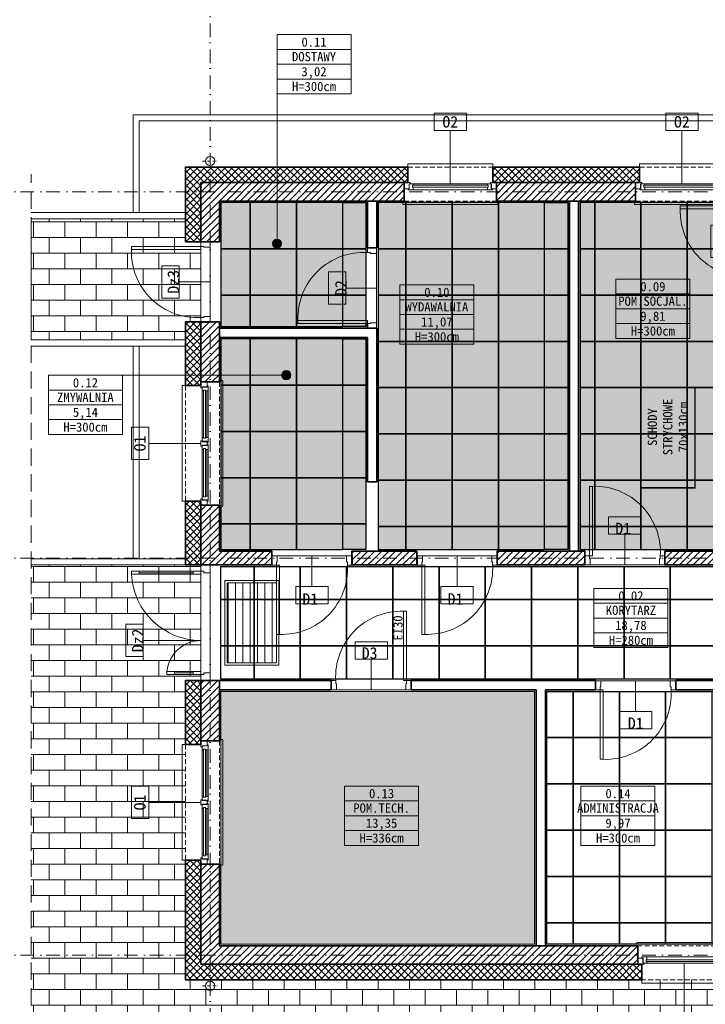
# Model space of a CAD drawing. Header units: millimetres. Extents: x -1373 to 28294, y -9636 to 187.
# Tile 29 of 133: x 3865 to 4755, y -8505 to -7228. Entities that reach past the tile are written whole.
import ezdxf
from ezdxf.enums import TextEntityAlignment as Align

# ---------------------------------------------------------------- set-up
doc = ezdxf.new("R2010")
doc.units = ezdxf.units.MM
doc.linetypes.add('HIDDEN2', pattern=[4.7625, 3.175, -1.5875])
doc.linetypes.add('Kreski i kropki', pattern=[335.138881, 176.388884, -88.194442, 0, -70.555556])
for name, color, linetype, lineweight in [('_k_krawężnik', 252, 'Continuous', 13), ('_k_kreskowanie', 250, 'Continuous', 9), ('_k_ocieplenie', 7, 'Continuous', 35), ('_k_opis', 7, 'Continuous', 13), ('_k_osie', 142, 'Kreski i kropki', 13), ('_k_rynny', 5, 'Continuous', 20), ('_k_stolarka', 7, 'Continuous', 13), ('_k_sufit', 7, 'Continuous', 25), ('_k_tabela', 7, 'Continuous', 13), ('_k_widok', 7, 'Continuous', 18), ('_k_wyposażenia', 251, 'Continuous', 9), ('_k_zarys', 7, 'HIDDEN2', 20), ('_k_śc_dz_nadziemie', 211, 'Continuous', 30), ('_k_ściany', 223, 'Continuous', 35)]:
    doc.layers.add(name, color=color, linetype=linetype, lineweight=lineweight)
doc.layers.add('_k_niewidoczna', color=72, linetype='Continuous', lineweight=9, plot=False)
doc.styles.add('GENERATED_STYLE_1', font='MS Gothic.ttf')
doc.styles.add('GENERATED_STYLE_2', font='MS Gothic.ttf')
doc.styles.add('Katarzyna', font='MS Gothic.ttf')

# ---------------------------------------------------------------- blocks, each defined once
blk = doc.blocks.new('04_sufit')
at = {"layer": '_k_kreskowanie', "true_color": 0x40a5ff, "transparency": 33554534}
h = blk.add_hatch(color=161, dxfattribs=at)
h.dxf.hatch_style = 1
h.paths.add_polyline_path([(-22, 0), (-386, 0), (-386, -332), (-215, -332), (-215, -450), (-22, -450)])
h.paths.add_polyline_path([(-231, -348), (-386, -348), (-386, -450), (-231, -450)], flags=17)
h.paths.add_polyline_path([(-402, -229), (-608, -229), (-608, -450), (-402, -450)])
h.paths.add_polyline_path([(-402, -113), (-608, -113), (-608, -213), (-402, -213)])
h.paths.add_polyline_path([(-402, 0), (-608, 0), (-608, -97), (-402, -97)])
h.paths.add_polyline_path([(-624, 0), (-842, 0), (-842, -450), (-624, -450)])
h.paths.add_polyline_path([(-858, 0), (-1104, 0), (-1104, -450), (-858, -450)])
h.paths.add_polyline_path([(-1120, 0), (-1308, 0), (-1308, -160.8), (-1120, -160.8)])
h.paths.add_polyline_path([(-1120, -176.8), (-1308, -176.8), (-1308, -450), (-1120, -450)])
at = {"layer": '_k_kreskowanie', "transparency": 33554559}
h = blk.add_hatch(color=254, dxfattribs=at)
h.dxf.hatch_style = 1
h.paths.add_polyline_path([(-1308, -962), (-901, -962), (-901, -634), (-1308, -634)])
at = {"layer": '_k_niewidoczna', "color": 7}
for points in [[(-1308, -160.8), (-1120, -160.8), (-1120, 0), (-1308, 0)], [(-1104, 0), (-858, 0), (-858, -450), (-1104, -450)], [(-842, -450), (-624, -450), (-624, 0), (-842, 0)], [(-1120, -176.8), (-1308, -176.8), (-1308, -450), (-1120, -450)], [(-565, -618), (-565, -862), (-339, -862), (-339, -618), (-339, -618), (-22, -618), (-22, -472), (-1308, -472), (-1308, -618), (-565, -618)], [(-1308, -634), (-901, -634), (-901, -962), (-1308, -962)], [(-581, -634), (-885, -634), (-885, -962), (-581, -962)]]:
    blk.add_lwpolyline(points, close=True, dxfattribs=at)
at = {"layer": '_k_sufit'}
for points in [[(-1270, 0), (-1308, 0), (-1308, -60), (-1270, -60)], [(-1210, 0), (-1270, 0), (-1270, -60), (-1210, -60)], [(-1150, 0), (-1210, 0), (-1210, -60), (-1150, -60)], [(-1150, 0), (-1120, 0), (-1120, -60), (-1150, -60)], [(-1068, 0), (-1104, 0), (-1104, -60), (-1068, -60)], [(-1008, 0), (-1068, 0), (-1068, -60), (-1008, -60)], [(-948, 0), (-1008, 0), (-1008, -60), (-948, -60)], [(-888, 0), (-948, 0), (-948, -60), (-888, -60)], [(-888, 0), (-858, 0), (-858, -60), (-888, -60)], [(-823, 0), (-842, 0), (-842, -60), (-823, -60)], [(-763, 0), (-823, 0), (-823, -60), (-763, -60)], [(-703, 0), (-763, 0), (-763, -60), (-703, -60)], [(-643, 0), (-703, 0), (-703, -60), (-643, -60)], [(-1270, -60), (-1308, -60), (-1308, -120), (-1270, -120)], [(-1210, -60), (-1270, -60), (-1270, -120), (-1210, -120)], [(-1150, -60), (-1210, -60), (-1210, -120), (-1150, -120)], [(-1150, -60), (-1120, -60), (-1120, -120), (-1150, -120)], [(-1068, -60), (-1104, -60), (-1104, -120), (-1068, -120)], [(-1008, -60), (-1068, -60), (-1068, -120), (-1008, -120)], [(-948, -60), (-1008, -60), (-1008, -120), (-948, -120)], [(-888, -60), (-948, -60), (-948, -120), (-888, -120)], [(-888, -60), (-858, -60), (-858, -120), (-888, -120)], [(-823, -60), (-842, -60), (-842, -120), (-823, -120)], [(-763, -60), (-823, -60), (-823, -120), (-763, -120)], [(-703, -60), (-763, -60), (-763, -120), (-703, -120)], [(-643, -60), (-703, -60), (-703, -120), (-643, -120)], [(-1270, -120), (-1308, -120), (-1308, -160.8), (-1270, -160.8)], [(-1210, -120), (-1270, -120), (-1270, -160.8), (-1210, -160.8)], [(-1150, -120), (-1210, -120), (-1210, -160.8), (-1150, -160.8)], [(-1150, -120), (-1120, -120), (-1120, -160.8), (-1150, -160.8)], [(-1068, -120), (-1104, -120), (-1104, -180), (-1068, -180)], [(-1008, -120), (-1068, -120), (-1068, -180), (-1008, -180)], [(-948, -120), (-1008, -120), (-1008, -180), (-948, -180)], [(-888, -120), (-948, -120), (-948, -180), (-888, -180)], [(-888, -120), (-858, -120), (-858, -180), (-888, -180)], [(-823, -120), (-842, -120), (-842, -180), (-823, -180)], [(-763, -120), (-823, -120), (-823, -180), (-763, -180)], [(-703, -120), (-763, -120), (-763, -180), (-703, -180)], [(-643, -120), (-703, -120), (-703, -180), (-643, -180)], [(-1270, -176.8), (-1308, -176.8), (-1308, -236.8), (-1270, -236.8)], [(-1210, -176.8), (-1270, -176.8), (-1270, -236.8), (-1210, -236.8)], [(-1150, -176.8), (-1210, -176.8), (-1210, -236.8), (-1150, -236.8)], [(-1150, -176.8), (-1120, -176.8), (-1120, -236.8), (-1150, -236.8)], [(-1068, -180), (-1104, -180), (-1104, -240), (-1068, -240)], [(-1008, -180), (-1068, -180), (-1068, -240), (-1008, -240)], [(-948, -180), (-1008, -180), (-1008, -240), (-948, -240)], [(-888, -180), (-948, -180), (-948, -240), (-888, -240)], [(-888, -180), (-858, -180), (-858, -240), (-888, -240)], [(-823, -180), (-842, -180), (-842, -240), (-823, -240)], [(-763, -180), (-823, -180), (-823, -240), (-763, -240)], [(-703, -180), (-763, -180), (-763, -240), (-703, -240)], [(-643, -180), (-703, -180), (-703, -240), (-643, -240)], [(-1270, -236.8), (-1308, -236.8), (-1308, -296.8), (-1270, -296.8)], [(-1210, -236.8), (-1270, -236.8), (-1270, -296.8), (-1210, -296.8)], [(-1150, -236.8), (-1210, -236.8), (-1210, -296.8), (-1150, -296.8)], [(-1150, -236.8), (-1120, -236.8), (-1120, -296.8), (-1150, -296.8)], [(-1068, -240), (-1104, -240), (-1104, -300), (-1068, -300)], [(-1008, -240), (-1068, -240), (-1068, -300), (-1008, -300)], [(-948, -240), (-1008, -240), (-1008, -300), (-948, -300)], [(-888, -240), (-948, -240), (-948, -300), (-888, -300)], [(-888, -240), (-858, -240), (-858, -300), (-888, -300)], [(-823, -240), (-842, -240), (-842, -300), (-823, -300)], [(-763, -240), (-823, -240), (-823, -300), (-763, -300)], [(-703, -240), (-763, -240), (-763, -300), (-703, -300)], [(-643, -240), (-703, -240), (-703, -300), (-643, -300)], [(-1270, -296.8), (-1308, -296.8), (-1308, -356.8), (-1270, -356.8)], [(-1210, -296.8), (-1270, -296.8), (-1270, -356.8), (-1210, -356.8)], [(-1150, -296.8), (-1210, -296.8), (-1210, -356.8), (-1150, -356.8)], [(-1150, -296.8), (-1120, -296.8), (-1120, -356.8), (-1150, -356.8)], [(-1068, -300), (-1104, -300), (-1104, -360), (-1068, -360)], [(-1008, -300), (-1068, -300), (-1068, -360), (-1008, -360)], [(-948, -300), (-1008, -300), (-1008, -360), (-948, -360)], [(-888, -300), (-948, -300), (-948, -360), (-888, -360)], [(-888, -300), (-858, -300), (-858, -360), (-888, -360)], [(-823, -300), (-842, -300), (-842, -360), (-823, -360)], [(-763, -300), (-823, -300), (-823, -360), (-763, -360)], [(-703, -300), (-763, -300), (-763, -360), (-703, -360)], [(-643, -300), (-703, -300), (-703, -360), (-643, -360)], [(-1270, -356.8), (-1308, -356.8), (-1308, -416.8), (-1270, -416.8)], [(-1210, -356.8), (-1270, -356.8), (-1270, -416.8), (-1210, -416.8)], [(-1150, -356.8), (-1210, -356.8), (-1210, -416.8), (-1150, -416.8)], [(-1150, -356.8), (-1120, -356.8), (-1120, -416.8), (-1150, -416.8)], [(-1068, -360), (-1104, -360), (-1104, -420), (-1068, -420)], [(-1008, -360), (-1068, -360), (-1068, -420), (-1008, -420)], [(-948, -360), (-1008, -360), (-1008, -420), (-948, -420)], [(-888, -360), (-948, -360), (-948, -420), (-888, -420)], [(-888, -360), (-858, -360), (-858, -420), (-888, -420)], [(-823, -360), (-842, -360), (-842, -420), (-823, -420)], [(-763, -360), (-823, -360), (-823, -420), (-763, -420)], [(-703, -360), (-763, -360), (-763, -420), (-703, -420)], [(-643, -360), (-703, -360), (-703, -420), (-643, -420)], [(-1270, -416.8), (-1308, -416.8), (-1308, -450), (-1270, -450)], [(-1210, -416.8), (-1270, -416.8), (-1270, -450), (-1210, -450)], [(-1150, -416.8), (-1210, -416.8), (-1210, -450), (-1150, -450)], [(-1150, -416.8), (-1120, -416.8), (-1120, -450), (-1150, -450)], [(-1068, -420), (-1104, -420), (-1104, -450), (-1068, -450)], [(-1008, -420), (-1068, -420), (-1068, -450), (-1008, -450)], [(-948, -420), (-1008, -420), (-1008, -450), (-948, -450)], [(-888, -420), (-948, -420), (-948, -450), (-888, -450)], [(-888, -420), (-858, -420), (-858, -450), (-888, -450)], [(-823, -420), (-842, -420), (-842, -450), (-823, -450)], [(-763, -420), (-823, -420), (-823, -450), (-763, -450)], [(-703, -420), (-763, -420), (-763, -450), (-703, -450)], [(-643, -420), (-703, -420), (-703, -450), (-643, -450)], [(-1308, -472), (-1265, -472), (-1265, -515), (-1308, -515)], [(-1265, -472), (-1205, -472), (-1205, -515), (-1265, -515)], [(-1205, -472), (-1145, -472), (-1145, -515), (-1205, -515)], [(-1145, -472), (-1085, -472), (-1085, -515), (-1145, -515)], [(-1085, -472), (-1025, -472), (-1025, -515), (-1085, -515)], [(-1025, -472), (-965, -472), (-965, -515), (-1025, -515)], [(-965, -472), (-905, -472), (-905, -515), (-965, -515)], [(-905, -472), (-845, -472), (-845, -515), (-905, -515)], [(-845, -472), (-785, -472), (-785, -515), (-845, -515)], [(-785, -472), (-725, -472), (-725, -515), (-785, -515)], [(-725, -472), (-665, -472), (-665, -515), (-725, -515)], [(-1308, -515), (-1265, -515), (-1265, -575), (-1308, -575)], [(-1308, -515), (-1265, -515), (-1265, -575), (-1308, -575)], [(-1265, -515), (-1205, -515), (-1205, -575), (-1265, -575)], [(-1265, -515), (-1205, -515), (-1205, -575), (-1265, -575)], [(-1205, -515), (-1145, -515), (-1145, -575), (-1205, -575)], [(-1205, -515), (-1145, -515), (-1145, -575), (-1205, -575)], [(-1145, -515), (-1085, -515), (-1085, -575), (-1145, -575)], [(-1145, -515), (-1085, -515), (-1085, -575), (-1145, -575)], [(-1085, -515), (-1025, -515), (-1025, -575), (-1085, -575)], [(-1085, -515), (-1025, -515), (-1025, -575), (-1085, -575)], [(-1025, -515), (-965, -515), (-965, -575), (-1025, -575)], [(-1025, -515), (-965, -515), (-965, -575), (-1025, -575)], [(-965, -515), (-905, -515), (-905, -575), (-965, -575)], [(-965, -515), (-905, -515), (-905, -575), (-965, -575)], [(-905, -515), (-845, -515), (-845, -575), (-905, -575)], [(-905, -515), (-845, -515), (-845, -575), (-905, -575)], [(-845, -515), (-785, -515), (-785, -575), (-845, -575)], [(-845, -515), (-785, -515), (-785, -575), (-845, -575)], [(-785, -515), (-725, -515), (-725, -575), (-785, -575)], [(-785, -515), (-725, -515), (-725, -575), (-785, -575)], [(-725, -515), (-665, -515), (-665, -575), (-725, -575)], [(-725, -515), (-665, -515), (-665, -575), (-725, -575)], [(-1308, -575), (-1265, -575), (-1265, -618), (-1308, -618)], [(-1308, -575), (-1265, -575), (-1265, -618), (-1308, -618)], [(-1265, -575), (-1205, -575), (-1205, -618), (-1265, -618)], [(-1265, -575), (-1205, -575), (-1205, -618), (-1265, -618)], [(-1205, -575), (-1145, -575), (-1145, -618), (-1205, -618)], [(-1205, -575), (-1145, -575), (-1145, -618), (-1205, -618)], [(-1145, -575), (-1085, -575), (-1085, -618), (-1145, -618)], [(-1145, -575), (-1085, -575), (-1085, -618), (-1145, -618)], [(-1085, -575), (-1025, -575), (-1025, -618), (-1085, -618)], [(-1085, -575), (-1025, -575), (-1025, -618), (-1085, -618)], [(-1025, -575), (-965, -575), (-965, -618), (-1025, -618)], [(-1025, -575), (-965, -575), (-965, -618), (-1025, -618)], [(-965, -575), (-905, -575), (-905, -618), (-965, -618)], [(-965, -575), (-905, -575), (-905, -618), (-965, -618)], [(-905, -575), (-845, -575), (-845, -618), (-905, -618)], [(-905, -575), (-845, -575), (-845, -618), (-905, -618)], [(-845, -575), (-785, -575), (-785, -618), (-845, -618)], [(-845, -575), (-785, -575), (-785, -618), (-845, -618)], [(-785, -575), (-725, -575), (-725, -618), (-785, -618)], [(-785, -575), (-725, -575), (-725, -618), (-785, -618)], [(-725, -575), (-665, -575), (-665, -618), (-725, -618)], [(-725, -575), (-665, -575), (-665, -618), (-725, -618)], [(-885, -634), (-851, -634), (-851, -694), (-885, -694)], [(-851, -634), (-791, -634), (-791, -694), (-851, -694)], [(-791, -634), (-731, -634), (-731, -694), (-791, -694)], [(-731, -634), (-671, -634), (-671, -694), (-731, -694)], [(-885, -694), (-851, -694), (-851, -754), (-885, -754)], [(-851, -694), (-791, -694), (-791, -754), (-851, -754)], [(-791, -694), (-731, -694), (-731, -754), (-791, -754)], [(-731, -694), (-671, -694), (-671, -754), (-731, -754)], [(-885, -754), (-851, -754), (-851, -814), (-885, -814)], [(-851, -754), (-791, -754), (-791, -814), (-851, -814)], [(-791, -754), (-731, -754), (-731, -814), (-791, -814)], [(-731, -754), (-671, -754), (-671, -814), (-731, -814)], [(-885, -814), (-851, -814), (-851, -874), (-885, -874)], [(-851, -814), (-791, -814), (-791, -874), (-851, -874)], [(-791, -814), (-731, -814), (-731, -874), (-791, -874)], [(-731, -814), (-671, -814), (-671, -874), (-731, -874)], [(-885, -874), (-851, -874), (-851, -934), (-885, -934)], [(-851, -874), (-791, -874), (-791, -934), (-851, -934)], [(-791, -874), (-731, -874), (-731, -934), (-791, -934)], [(-731, -874), (-671, -874), (-671, -934), (-731, -934)], [(-885, -934), (-851, -934), (-851, -962), (-885, -962)], [(-851, -934), (-791, -934), (-791, -962), (-851, -962)], [(-791, -934), (-731, -934), (-731, -962), (-791, -962)], [(-731, -934), (-671, -934), (-671, -962), (-731, -962)]]:
    blk.add_lwpolyline(points, close=True, dxfattribs=at)
blk = doc.blocks.new('D_90')
at = {"layer": '_k_niewidoczna'}
blk.add_lwpolyline([(135862.8, 36163.6), (135952.8, 36163.6)], dxfattribs=at)
at = {"layer": '_k_opis'}
blk.add_lwpolyline([(135907.8, 36163.6), (135907.8, 36123.6), (135928.8, 36123.6), (135928.8, 36101.1), (135886.8, 36101.1), (135886.8, 36123.6), (135907.8, 36123.6)], dxfattribs=at)
at = {"layer": '_k_stolarka'}
for points in [[(135855.8, 36151.6), (135855.8, 36163.6), (135862.8, 36163.6), (135862.8, 36155.6), (135861.8, 36155.6), (135861.8, 36151.6), (135855.8, 36151.6)], [(135959.8, 36151.6), (135959.8, 36163.6), (135952.8, 36163.6), (135952.8, 36155.6), (135953.8, 36155.6), (135953.8, 36151.6), (135959.8, 36151.6)]]:
    blk.add_lwpolyline(points, dxfattribs=at)
blk.add_lwpolyline([(135861.8, 36151.6), (135865.8, 36151.6), (135865.8, 36061.6), (135861.8, 36061.6)], close=True, dxfattribs=at)
blk.add_lwpolyline([(135865.8, 36061.6, 0.441517), (135953.8, 36151.6)], format="xyb", dxfattribs=at)
at = {"layer": '_k_ściany'}
for points in [[(135855.8, 36151.6), (135855.8, 36163.6)], [(135959.8, 36151.6), (135959.8, 36163.6)]]:
    blk.add_lwpolyline(points, dxfattribs=at)
blk = doc.blocks.new('O_180')
at = {"layer": '_k_opis'}
blk.add_lwpolyline([(0, -24), (0, -91.5), (21, -91.5), (21, -114), (-21, -114), (-21, -91.5), (0, -91.5)], dxfattribs=at)
at = {"layer": '_k_stolarka'}
for points in [[(-81.5, 1.5), (-81.5, 4.5), (81.5, 4.5), (81.5, 1.5)], [(-80, -16), (-80, -24), (-72, -24), (-72, -22.5), (-73.5, -22.5), (-73.5, -16), (-80, -16)], [(-74.7, -16), (-74.7, -14.5), (-68.2, -14.5), (-68.2, -18), (-69.2, -18), (-69.2, -20.5), (-68.2, -20.5), (-68.2, -22.5), (-73.2, -22.5), (-73.2, -16), (-74.7, -16)], [(-7.8, -16.3), (-68.2, -16.3)], [(-1.3, -14.5), (-1.3, -16), (-2.8, -16), (-2.8, -22.5), (-7.8, -22.5), (-7.8, -20.5), (-6.8, -20.5), (-6.8, -18), (-7.8, -18), (-7.8, -14.5), (-1.3, -14.5)], [(1.2, -14.5), (1.2, -16), (2.7, -16), (2.7, -22.5), (3.3, -22.5), (7.7, -22.5), (7.7, -20.5), (6.7, -20.5), (6.7, -18), (7.7, -18), (7.7, -14.5), (1.2, -14.5)], [(68.2, -16.3), (7.7, -16.3)], [(74.8, -16), (74.8, -14.5), (68.2, -14.5), (68.2, -18), (69.3, -18), (69.3, -20.5), (68.2, -20.5), (68.2, -22.5), (73.2, -22.5), (73.2, -16), (74.8, -16)], [(80, -16), (80, -24), (72, -24), (72, -22.5), (73.5, -22.5), (73.5, -16), (80, -16)], [(-75, -44), (-75, -48.3), (75, -48.3), (75, -44)]]:
    blk.add_lwpolyline(points, dxfattribs=at)
for points in [[(-68.2, -14.5), (-7.8, -14.5), (-7.8, -18), (-68.2, -18)], [(-68.2, -22.5), (-7.8, -22.5), (-7.8, -20.5), (-68.2, -20.5)], [(-2.3, -16), (2.2, -16), (2.2, -22.5), (3.3, -22.5), (3.3, -24), (-3.3, -24), (-3.3, -22.5), (-2.3, -22.5)], [(68.2, -18), (7.7, -18), (7.7, -14.5), (68.2, -14.5)], [(7.7, -22.5), (68.2, -22.5), (68.2, -20.5), (7.7, -20.5)]]:
    blk.add_lwpolyline(points, close=True, dxfattribs=at)
at = {"layer": '_k_zarys', "ltscale": 2}
for points in [[(-80, 0), (80, 0)], [(-75, -44), (75, -44)]]:
    blk.add_lwpolyline(points, dxfattribs=at)
at = {"layer": '_k_ściany'}
for points in [[(-80, 0), (-80, -24), (-75, -24), (-75, -44)], [(80, 0), (80, -24), (75, -24), (75, -44)]]:
    blk.add_lwpolyline(points, dxfattribs=at)
blk = doc.blocks.new('D_130w')
at = {"layer": '_k_niewidoczna', "ltscale": 3}
blk.add_lwpolyline([(0, 140), (0, 10)], dxfattribs=at)
at = {"layer": '_k_stolarka', "ltscale": 2}
for points in [[(-12, 142), (-12, 138), (-102, 138), (-102, 142)], [(-102, 142), (-102, 138), (-92, 138), (-92, 142)], [(-22, 142), (-22, 138), (-12, 138), (-12, 142)], [(-56, 8), (-56, 12), (-46, 12), (-46, 8)], [(-12, 8), (-12, 12), (-46, 12), (-46, 8)], [(-22, 8), (-22, 12), (-12, 12), (-12, 8)]]:
    blk.add_lwpolyline(points, close=True, dxfattribs=at)
for points in [[(-12, 150), (0, 150), (0, 140), (-8, 140), (-8, 142), (-12, 142), (-12, 150)], [(-92, 140), (-22, 140)], [(-46, 10), (-22, 10)], [(-12, 0), (0, 0), (0, 10), (-8, 10), (-8, 8), (-12, 8), (-12, 0)]]:
    blk.add_lwpolyline(points, dxfattribs=at)
for centre, radius, start, end in [((-12, 142.1), 90.1, 182.6174, 270), ((-11.8, 7.6), 44.4, 90.1531, 174.3519)]:
    blk.add_arc(centre, radius, start, end, dxfattribs=at)
blk = doc.blocks.new('metryczka_80')
at = {"layer": '_k_opis', "ltscale": 0.1}
for points in [[(-80, 0), (0, 0), (0, -64), (-80, -64)], [(-80, -16), (0, -16), (0, -48), (-80, -48)]]:
    blk.add_lwpolyline(points, close=True, dxfattribs=at)
blk.add_lwpolyline([(-80, -32), (0, -32)], dxfattribs=at)
for tag, style, flags, p in [('ATR_NR_POM', 'GENERATED_STYLE_1', 4, (-40, -13)), ('ATR_POM', 'GENERATED_STYLE_2', 4, (-40, -28.7)), ('ATR_POW', 'GENERATED_STYLE_1', 12, (-40, -45)), ('ATR_WYS', 'GENERATED_STYLE_1', 4, (-40, -61))]:
    blk.add_attdef(tag, text='', height=10, dxfattribs=dict(at, style=style, flags=flags)).set_placement(p, align=Align.CENTER)
blk = doc.blocks.new('O_120_rzut')
at = {"layer": '_k_opis'}
blk.add_lwpolyline([(-60, -22.5), (-60, -91.5), (-39, -91.5), (-39, -114), (-81, -114), (-81, -91.5), (-60, -91.5)], dxfattribs=at)
at = {"layer": '_k_stolarka'}
for points in [[(-121.5, 1.5), (-121.5, 4.5), (1.5, 4.5), (1.5, 1.5)], [(-120, -16), (-120, -24), (-112, -24), (-112, -22.5), (-113.5, -22.5), (-113.5, -16), (-120, -16)], [(-114.7, -16), (-114.7, -14.5), (-108.2, -14.5), (-108.2, -18), (-109.2, -18), (-109.2, -20.5), (-108.2, -20.5), (-108.2, -22.5), (-113.2, -22.5), (-113.2, -16), (-114.7, -16)], [(-5.2, -16), (-5.2, -14.5), (-11.8, -14.5), (-11.8, -18), (-10.7, -18), (-10.7, -20.5), (-11.8, -20.5), (-11.8, -22.5), (-6.8, -22.5), (-6.8, -16), (-5.2, -16)], [(0, -16), (0, -24), (-8, -24), (-8, -22.5), (-6.5, -22.5), (-6.5, -16), (0, -16)], [(-115, -44), (-115, -48.3), (-5, -48.3), (-5, -42)]]:
    blk.add_lwpolyline(points, dxfattribs=at)
for points in [[(-11.8, -18), (-108.2, -18), (-108.2, -14.5), (-11.8, -14.5)], [(-108.2, -22.5), (-11.8, -22.5), (-11.8, -20.5), (-108.2, -20.5)]]:
    blk.add_lwpolyline(points, close=True, dxfattribs=at)
at = {"layer": '_k_zarys', "ltscale": 2}
for points in [[(-120, 0), (0, 0)], [(-115, -44), (-5, -44)]]:
    blk.add_lwpolyline(points, dxfattribs=at)
at = {"layer": '_k_ściany'}
for points in [[(-120, 0), (-120, -24), (-115, -24), (-115, -44)], [(0, 0), (0, -24), (-5, -24), (-5, -44)]]:
    blk.add_lwpolyline(points, dxfattribs=at)
blk = doc.blocks.new('RS120')
at = {"layer": '_k_osie', "ltscale": 0.02}
for points in [[(10, 0), (-10, 0)], [(0, -10), (0, 10)]]:
    blk.add_lwpolyline(points, dxfattribs=at)
at = {"layer": '_k_rynny', "ltscale": 5}
blk.add_circle((0, 0), 6, dxfattribs=at)

msp = doc.modelspace()

# ---------------------------------------------------------------- hatches: boundary and pattern name
at = {"layer": '_k_kreskowanie', "ltscale": 2, "transparency": 33554687}
h = msp.add_hatch(dxfattribs=at)
h.set_pattern_fill('ANSI37', color=256, scale=2)
h.set_pattern_definition([(45, (1100.2866, -4281.579), (-4.490128, 4.490128), []), (135, (1100.2866, -4281.579), (-4.490128, -4.490128), [])])
h.paths.add_polyline_path([(4672.2, -8472.8), (4672.2, -8452.8), (4100.2, -8452.8), (4100.2, -8317.8), (4080.2, -8317.8), (4080.2, -8472.8)], flags=17)
h.paths.add_polyline_path([(4922.2, -8372.8), (4922.2, -8352.8), (4879.2, -8352.8), (4879.2, -8452.8), (4782.2, -8452.8), (4782.2, -8472.8), (4899.2, -8472.8), (4899.2, -8372.8)], flags=17)
h.paths.add_polyline_path([(5945.2, -7645.8), (5965.2, -7645.8), (5965.2, -7418.8), (5309.2, -7418.8), (5309.2, -7438.8), (5945.2, -7438.8)])
h.paths.add_polyline_path([(5945.2, -8045.8), (5965.2, -8045.8), (5965.2, -7845.8), (5945.2, -7845.8)])
h.paths.add_polyline_path([(5861.7, -8452.8), (5861.7, -8472.8), (5965.2, -8472.8), (5965.2, -8245.8), (5945.2, -8245.8), (5945.2, -8452.8)])
h.paths.add_polyline_path([(5601.7, -8452.8), (5601.7, -8472.8), (5751.7, -8472.8), (5751.7, -8452.8)])
h.paths.add_polyline_path([(5231.7, -8472.8), (5231.7, -8452.8), (5135.2, -8452.8), (5135.2, -8372.8), (5135.2, -8352.8), (5092.2, -8352.8), (5092.2, -8372.8), (5115.2, -8372.8), (5115.2, -8472.8)])
h.paths.add_polyline_path([(5341.7, -8452.8), (5341.7, -8472.8), (5491.7, -8472.8), (5491.7, -8452.8)])
h.paths.add_polyline_path([(4100.2, -8084.8), (4080.2, -8084.8), (4080.2, -8167.8), (4100.2, -8167.8)])
h.paths.add_polyline_path([(4100.2, -7852.2), (4080.2, -7852.2), (4080.2, -7934.8), (4100.2, -7934.8)])
h.paths.add_polyline_path([(4100.2, -7619.6), (4080.2, -7619.6), (4080.2, -7702.2), (4100.2, -7702.2)])
h.paths.add_polyline_path([(4368.8, -7438.8), (4368.8, -7418.8), (4080.2, -7418.8), (4080.2, -7515.6), (4100.2, -7515.6), (4100.2, -7438.8)])
h.paths.add_polyline_path([(4779.3, -7418.8), (4779.3, -7438.8), (5199.2, -7438.8), (5199.2, -7418.8)])
h.paths.add_polyline_path([(4669.3, -7438.8), (4669.3, -7418.8), (4478.8, -7418.8), (4478.8, -7438.8)])
h = msp.add_hatch(dxfattribs=at)
h.set_pattern_fill('ANSI31', color=256, scale=2)
h.set_pattern_definition([(45, (1100.2866, -4281.579), (-4.490128, 4.490128), [])])
h.paths.add_polyline_path([(4922.2, -8352.8), (4922.2, -8328.8), (4855.2, -8328.8), (4855.2, -8428.8), (4787.2, -8428.8), (4787.2, -8452.8), (4879.2, -8452.8), (4879.2, -8352.8)])
h.paths.add_polyline_path([(5921.2, -7645.8), (5945.2, -7645.8), (5945.2, -7438.8), (5314.2, -7438.8), (5314.2, -7462.8), (5414.2, -7462.8), (5414.2, -7688.8), (5432.2, -7688.8), (5432.2, -7462.8), (5921.2, -7462.8)])
h.paths.add_polyline_path([(5921.2, -8045.8), (5945.2, -8045.8), (5945.2, -7845.8), (5921.2, -7845.8)])
h.paths.add_polyline_path([(5866.7, -8428.8), (5866.7, -8452.8), (5945.2, -8452.8), (5945.2, -8245.8), (5921.2, -8245.8), (5921.2, -8428.8)])
h.paths.add_polyline_path([(5606.7, -8428.8), (5606.7, -8452.8), (5746.7, -8452.8), (5746.7, -8428.8)])
h.paths.add_polyline_path([(5346.7, -8428.8), (5346.7, -8452.8), (5486.7, -8452.8), (5486.7, -8428.8), (5432.2, -8428.8), (5432.2, -8084.8), (5414.2, -8084.8), (5414.2, -8428.8)])
h.paths.add_polyline_path([(5226.7, -8452.8), (5226.7, -8428.8), (5159.2, -8428.8), (5159.2, -8352.8), (5159.2, -8328.8), (5092.2, -8328.8), (5092.2, -8352.8), (5135.2, -8352.8), (5135.2, -8452.8)])
h.paths.add_polyline_path([(4100.2, -8162.8), (4124.2, -8162.8), (4124.2, -8084.8), (4100.2, -8084.8)])
h.paths.add_polyline_path([(4124.2, -8322.8), (4100.2, -8322.8), (4100.2, -8452.8), (4667.2, -8452.8), (4667.2, -8428.8), (4124.2, -8428.8)])
h.paths.add_polyline_path([(4124.2, -7619.6), (4100.2, -7619.6), (4100.2, -7697.2), (4124.2, -7697.2)])
h.paths.add_polyline_path([(4363.8, -7462.8), (4363.8, -7438.8), (4100.2, -7438.8), (4100.2, -7515.6), (4124.2, -7515.6), (4124.2, -7462.8)])
h.paths.add_polyline_path([(4664.3, -7462.8), (4664.3, -7438.8), (4483.8, -7438.8), (4483.8, -7462.8)])
h.paths.add_polyline_path([(4784.3, -7438.8), (4784.3, -7462.8), (5194.2, -7462.8), (5194.2, -7438.8)])
h.paths.add_polyline_path([(4192.2, -7934.8), (4192.2, -7916.8), (4124.2, -7916.8), (4124.2, -7857.2), (4100.2, -7857.2), (4100.2, -7934.8)])
h.paths.add_polyline_path([(4296.2, -7916.8), (4296.2, -7934.8), (4380.6, -7934.8), (4380.6, -7916.8)])
h.paths.add_polyline_path([(4598.3, -7934.8), (4598.3, -7916.8), (4484.6, -7916.8), (4484.6, -7934.8)])
h.paths.add_polyline_path([(4832.3, -7934.8), (4832.3, -7916.8), (4702.3, -7916.8), (4702.3, -7934.8)])
h.paths.add_polyline_path([(5197.2, -7916.8), (5197.2, -7934.8), (5432.2, -7934.8), (5432.2, -7792.8), (5414.2, -7792.8), (5414.2, -7916.8)])
h.paths.add_polyline_path([(5105.2, -7934.8), (5105.2, -7916.8), (4936.3, -7916.8), (4936.3, -7934.8)])
h = msp.add_hatch(dxfattribs=at)
h.set_pattern_fill('AR-B816', color=256, scale=0.1)
h.set_pattern_definition([(0, (2806.165, -3385.17), (0, 20.32), []), (90, (2806.165, -3385.17), (-20.32, 20.32), [20.32, -20.32])])
h.paths.add_polyline_path([(4080.2, -7485.8), (3880.2, -7485.8), (3880.2, -7642.8), (4080.2, -7642.8), (4080.2, -7619.6), (4100.2, -7619.6), (4100.2, -7515.6), (4080.2, -7515.6)])
h.paths.add_polyline_path([(4932.2, -8457.8), (4932.2, -8377.8), (5082.2, -8377.8), (5082.2, -8457.8)], flags=16)
h.paths.add_polyline_path([(5115.2, -8472.8), (5115.2, -8372.8), (5092.2, -8372.8), (5092.2, -8352.8), (4922.2, -8352.8), (4922.2, -8372.8), (4899.2, -8372.8), (4899.2, -8472.8), (4080.2, -8472.8), (4080.2, -8084.8), (4100.2, -8084.8), (4100.2, -7934.8), (4080.2, -7934.8), (3880.2, -7934.8), (3880.2, -8672.8), (5215.2, -8672.8), (5215.2, -8472.8)])
at = {"layer": '_k_kreskowanie', "ltscale": 2}
h = msp.add_hatch(dxfattribs=at)
h.set_pattern_fill('ANSI31', color=256, scale=3, angle=405)
h.set_pattern_definition([(90, (-20753.326, 161129.752), (-9.525, -5e-13), [])])
h.paths.add_polyline_path([(4198.2, -8061.8), (4198.2, -7957.8), (4134.2, -7957.8), (4134.2, -8061.8)])
at = {"layer": '_k_opis', "ltscale": 0.1}
h = msp.add_hatch(color=256, dxfattribs=at)
h.dxf.hatch_style = 1
h.paths.add_polyline_path([(4199, -7524, 1), (4199, -7512, 1)])
h = msp.add_hatch(color=256, dxfattribs=at)
h.dxf.hatch_style = 1
h.paths.add_polyline_path([(4211, -7694.7, 1), (4211, -7682.7, 1)])

# ---------------------------------------------------------------- linework, layer by layer
at = {"layer": '_k_krawężnik'}
for points in [[(6033.2, -7576.8), (6033.2, -7350.8), (4012.2, -7350.8), (4012.2, -7477.8)], [(6025.2, -7576.8), (6025.2, -7358.8), (4020.2, -7358.8), (4020.2, -7477.8)], [(3880.2, -7477.8), (4080.2, -7477.8), (4080.2, -7485.8), (3880.2, -7485.8)], [(3880.2, -7642.8), (4080.2, -7642.8), (4080.2, -7650.8), (3880.2, -7650.8)], [(4012.2, -7650.8), (4012.2, -7926.8)], [(4020.2, -7650.8), (4020.2, -7926.8)], [(3880.2, -7926.8), (4080.2, -7926.8), (4080.2, -7934.8), (3880.2, -7934.8)]]:
    msp.add_lwpolyline(points, dxfattribs=at)
at = {"layer": '_k_niewidoczna'}
for points in [[(4126.2, -7625.6), (4314.3, -7625.6), (4314.3, -7464.8), (4126.2, -7464.8)], [(4330.3, -7464.8), (4576.3, -7464.8), (4576.3, -7914.8), (4330.3, -7914.8)], [(4592.3, -7914.8), (4810.3, -7914.8), (4810.3, -7464.8), (4592.3, -7464.8)], [(4314.3, -7641.6), (4126.2, -7641.6), (4126.2, -7914.8), (4314.3, -7914.8)], [(4693.2, -8082.8), (4939.2, -8082.8), (4939.2, -8082.8), (5412.2, -8082.8), (5412.2, -7936.8), (4126.2, -7936.8), (4126.2, -8082.8), (4693.2, -8082.8)], [(4126.2, -8098.8), (4533.2, -8098.8), (4533.2, -8426.8), (4126.2, -8426.8)], [(4853.2, -8098.8), (4549.2, -8098.8), (4549.2, -8426.8), (4853.2, -8426.8)]]:
    msp.add_lwpolyline(points, close=True, dxfattribs=at)
at = {"layer": '_k_ocieplenie'}
for points in [[(4368.8, -7418.8), (4080.2, -7418.8), (4080.2, -7515.6)], [(4669.3, -7418.8), (4478.8, -7418.8)], [(4100.2, -7515.6), (4080.2, -7515.6)], [(4080.2, -7619.6), (4080.2, -7702.2)], [(4100.2, -7619.6), (4080.2, -7619.6)], [(4080.2, -7852.2), (4080.2, -7934.8)], [(4100.2, -7934.8), (4080.2, -7934.8)], [(4080.2, -8084.8), (4080.2, -8167.8)], [(4100.2, -8084.8), (4080.2, -8084.8)], [(4080.2, -8317.8), (4080.2, -8472.8), (4672.2, -8472.8)]]:
    msp.add_lwpolyline(points, dxfattribs=at)
at = {"layer": '_k_opis', "ltscale": 0.1}
for points in [[(4199, -7323.7), (4199, -7518)], [(3998.4, -7688.7), (4211, -7688.7)]]:
    msp.add_lwpolyline(points, dxfattribs=at)
at = {"layer": '_k_opis'}
msp.add_lwpolyline([(4100.3, -8032.8), (4025.3, -8032.7), (4025.3, -8011.7), (4002.8, -8011.7), (4002.8, -8053.7), (4025.3, -8053.7), (4025.3, -8032.7)], dxfattribs=at)
at = {"layer": '_k_opis', "ltscale": 0.1}
for centre in [(4199, -7518), (4211, -7688.7)]:
    msp.add_circle(centre, 6, dxfattribs=at)
at = {"layer": '_k_osie', "ltscale": 0.1}
for points in [[(4112.2, -8762.8), (4112.2, -7183.8)], [(3765.2, -7450.8), (6365.2, -7450.8)], [(3765.2, -7925.8), (6365.2, -7925.8)], [(3765.2, -8440.8), (6365.2, -8440.8)]]:
    msp.add_lwpolyline(points, dxfattribs=at)
at = {"layer": '_k_stolarka'}
for points in [[(4100.2, -7521.6), (4100.2, -7613.6)], [(4100.2, -7942.8), (4100.2, -8076.8)]]:
    msp.add_lwpolyline(points, dxfattribs=at)
at = {"layer": '_k_widok'}
msp.add_lwpolyline([(4080.2, -7515.6), (4080.2, -7485.8), (3880.2, -7485.8), (3880.2, -7642.8), (4080.2, -7642.8), (4080.2, -7619.6)], dxfattribs=at)
at = {"layer": '_k_wyposażenia', "ltscale": 0.1}
for points in [[(4201.2, -7954.8), (4201.2, -8064.8), (4131.2, -8064.8), (4131.2, -7954.8)], [(4198.2, -7957.8), (4198.2, -8061.8), (4134.2, -8061.8), (4134.2, -7957.8)]]:
    msp.add_lwpolyline(points, close=True, dxfattribs=at)
at = {"layer": '_k_zarys', "ltscale": 7}
msp.add_lwpolyline([(5233.2, -8672.8), (3880.2, -8672.8), (3880.2, -7427.8)], dxfattribs=at)
at = {"layer": '_k_zarys', "ltscale": 4, "const_width": 2}
msp.add_lwpolyline([(4671.3, -7834.8), (4741.3, -7834.8), (4741.3, -7704.8), (4671.3, -7704.8)], close=True, dxfattribs=at)
at = {"layer": '_k_ściany'}
for points in [[(4368.8, -7438.8), (4100.2, -7438.8), (4100.2, -7515.6)], [(4669.3, -7438.8), (4478.8, -7438.8)], [(4363.8, -7462.8), (4124.2, -7462.8), (4124.2, -7515.6)], [(4328.3, -7523.6), (4328.3, -7462.8), (4316.3, -7462.8), (4316.3, -7523.6)], [(4328.3, -7523.6), (4328.3, -7462.8), (4363.8, -7462.8)], [(4664.3, -7462.8), (4483.8, -7462.8)], [(4483.8, -7462.8), (4578.3, -7462.8), (4578.3, -7916.8), (4484.6, -7916.8)], [(4124.2, -7515.6), (4100.2, -7515.6)], [(4100.2, -7619.6), (4100.2, -7697.2)], [(4100.2, -7619.6), (4124.2, -7619.6)], [(4124.2, -7619.6), (4124.2, -7697.2)], [(4316.3, -7621.6), (4316.3, -7627.6)], [(4124.2, -7627.6), (4316.3, -7627.6)], [(4328.3, -7826.8), (4328.3, -7627.6)], [(4328.3, -7826.8), (4328.3, -7627.6)], [(4124.2, -7639.6), (4316.3, -7639.6)], [(4316.3, -7639.6), (4316.3, -7826.8)], [(4316.3, -7826.8), (4328.3, -7826.8)], [(4100.2, -7857.2), (4100.2, -7934.8)], [(4124.2, -7857.2), (4124.2, -7916.8)], [(4124.2, -7916.8), (4192.2, -7916.8)], [(4192.2, -7916.8), (4192.2, -7934.8)], [(4296.2, -7916.8), (4380.6, -7916.8)], [(4296.2, -7934.8), (4296.2, -7916.8)], [(4380.6, -7916.8), (4380.6, -7934.8)], [(4484.6, -7916.8), (4598.3, -7916.8)], [(4484.6, -7934.8), (4484.6, -7916.8)], [(4598.3, -7934.8), (4598.3, -7916.8)], [(4702.3, -7916.8), (4832.3, -7916.8)], [(4702.3, -7934.8), (4702.3, -7916.8)], [(4100.2, -7934.8), (4124.2, -7934.8)], [(4124.2, -7934.8), (4192.2, -7934.8)], [(4296.2, -7934.8), (4380.6, -7934.8)], [(4484.6, -7934.8), (4598.3, -7934.8)], [(4702.3, -7934.8), (4832.3, -7934.8)], [(4100.2, -8084.8), (4100.2, -8162.8)], [(4124.2, -8084.8), (4100.2, -8084.8)], [(4124.2, -8084.8), (4124.2, -8162.8)], [(4269.2, -8084.8), (4124.2, -8084.8), (4124.2, -8096.8), (4269.2, -8096.8)], [(4612.3, -8084.8), (4373.2, -8084.8)], [(4373.2, -8096.8), (4535.2, -8096.8)], [(4535.2, -8096.8), (4535.2, -8428.8)], [(4547.2, -8096.8), (4612.3, -8096.8)], [(4547.2, -8096.8), (4547.2, -8428.8)], [(4867.2, -8084.8), (4716.3, -8084.8)], [(4716.3, -8096.8), (4855.2, -8096.8)], [(4100.2, -8322.8), (4100.2, -8452.8), (4667.2, -8452.8)], [(4124.2, -8322.8), (4124.2, -8428.8), (4667.2, -8428.8)]]:
    msp.add_lwpolyline(points, dxfattribs=at)
msp.add_lwpolyline([(4578.3, -7916.8), (4590.3, -7916.8), (4590.3, -7462.8), (4578.3, -7462.8)], close=True, dxfattribs=at)

# ---------------------------------------------------------------- block references
at = {"layer": '_k_osie', "rotation": 180}
msp.add_blockref('RS120', (4112.2, -7410.8), dxfattribs=at)
at = {"layer": '_k_osie', "xscale": -1}
msp.add_blockref('RS120', (4112.2, -8480.8), dxfattribs=at)
at = {"layer": '_k_sufit'}
msp.add_blockref('04_sufit', (5434.2, -7464.8), dxfattribs=at)
at = {"layer": '_k_tabela', "ltscale": 0.1}
ref = msp.add_blockref('metryczka_80', (4295, -7246.9), dxfattribs=dict(at, xscale=1.2, yscale=1.2, zscale=1.2))
ref.add_attrib('ATR_POW', '3,02', dxfattribs={"layer": '_k_opis', "ltscale": 0.1, "height": 12, "style": 'GENERATED_STYLE_1'}).set_placement((4247, -7300.9), align=Align.CENTER)
ref.add_attrib('ATR_NR_POM', '0.11', dxfattribs={"layer": '_k_opis', "ltscale": 0.1, "height": 12, "style": 'GENERATED_STYLE_1'}).set_placement((4247, -7262.5), align=Align.CENTER)
ref.add_attrib('ATR_POM', 'DOSTAWY', dxfattribs={"layer": '_k_opis', "ltscale": 0.1, "height": 12, "style": 'GENERATED_STYLE_2'}).set_placement((4247, -7281.4), align=Align.CENTER)
ref.add_attrib('ATR_WYS', 'H=300cm', dxfattribs={"layer": '_k_opis', "ltscale": 0.1, "height": 12, "style": 'GENERATED_STYLE_1'}).set_placement((4247, -7320.1), align=Align.CENTER)
ref = msp.add_blockref('metryczka_80', (4454.4, -7571.5), dxfattribs=dict(at, xscale=1.2, yscale=1.2, zscale=1.2))
ref.add_attrib('ATR_POW', '11,07', dxfattribs={"layer": '_k_opis', "ltscale": 0.1, "height": 12, "style": 'GENERATED_STYLE_1'}).set_placement((4406.4, -7625.5), align=Align.CENTER)
ref.add_attrib('ATR_NR_POM', '0.10', dxfattribs={"layer": '_k_opis', "ltscale": 0.1, "height": 12, "style": 'GENERATED_STYLE_1'}).set_placement((4406.4, -7587.1), align=Align.CENTER)
ref.add_attrib('ATR_POM', 'WYDAWALNIA', dxfattribs={"layer": '_k_opis', "ltscale": 0.1, "height": 12, "style": 'GENERATED_STYLE_2'}).set_placement((4406.4, -7606), align=Align.CENTER)
ref.add_attrib('ATR_WYS', 'H=300cm', dxfattribs={"layer": '_k_opis', "ltscale": 0.1, "height": 12, "style": 'GENERATED_STYLE_1'}).set_placement((4406.4, -7644.7), align=Align.CENTER)
ref = msp.add_blockref('metryczka_80', (4734.7, -7564.1), dxfattribs=dict(at, xscale=1.2, yscale=1.2, zscale=1.2))
ref.add_attrib('ATR_POW', '9,81', dxfattribs={"layer": '_k_opis', "ltscale": 0.1, "height": 12, "style": 'GENERATED_STYLE_1'}).set_placement((4686.7, -7618.1), align=Align.CENTER)
ref.add_attrib('ATR_NR_POM', '0.09', dxfattribs={"layer": '_k_opis', "ltscale": 0.1, "height": 12, "style": 'GENERATED_STYLE_1'}).set_placement((4686.7, -7579.7), align=Align.CENTER)
ref.add_attrib('ATR_POM', 'POM.SOCJAL.', dxfattribs={"layer": '_k_opis', "ltscale": 0.1, "height": 12, "style": 'GENERATED_STYLE_2'}).set_placement((4686.7, -7598.6), align=Align.CENTER)
ref.add_attrib('ATR_WYS', 'H=300cm', dxfattribs={"layer": '_k_opis', "ltscale": 0.1, "height": 12, "style": 'GENERATED_STYLE_1'}).set_placement((4686.7, -7637.3), align=Align.CENTER)
ref = msp.add_blockref('metryczka_80', (3998.4, -7688.7), dxfattribs=dict(at, xscale=1.2, yscale=1.2, zscale=1.2))
ref.add_attrib('ATR_POW', '5,14', dxfattribs={"layer": '_k_opis', "ltscale": 0.1, "height": 12, "style": 'GENERATED_STYLE_1'}).set_placement((3950.4, -7742.7), align=Align.CENTER)
ref.add_attrib('ATR_NR_POM', '0.12', dxfattribs={"layer": '_k_opis', "ltscale": 0.1, "height": 12, "style": 'GENERATED_STYLE_1'}).set_placement((3950.4, -7704.3), align=Align.CENTER)
ref.add_attrib('ATR_POM', 'ZMYWALNIA', dxfattribs={"layer": '_k_opis', "ltscale": 0.1, "height": 12, "style": 'GENERATED_STYLE_2'}).set_placement((3950.4, -7723.2), align=Align.CENTER)
ref.add_attrib('ATR_WYS', 'H=300cm', dxfattribs={"layer": '_k_opis', "ltscale": 0.1, "height": 12, "style": 'GENERATED_STYLE_1'}).set_placement((3950.4, -7761.9), align=Align.CENTER)
ref = msp.add_blockref('metryczka_80', (4706.2, -7965.2), dxfattribs=dict(at, xscale=1.2, yscale=1.2, zscale=1.2))
ref.add_attrib('ATR_POW', '18,78', dxfattribs={"layer": '_k_opis', "ltscale": 0.1, "height": 12, "style": 'GENERATED_STYLE_1'}).set_placement((4658.2, -8019.2), align=Align.CENTER)
ref.add_attrib('ATR_NR_POM', '0.02', dxfattribs={"layer": '_k_opis', "ltscale": 0.1, "height": 12, "style": 'GENERATED_STYLE_1'}).set_placement((4658.2, -7980.8), align=Align.CENTER)
ref.add_attrib('ATR_POM', 'KORYTARZ', dxfattribs={"layer": '_k_opis', "ltscale": 0.1, "height": 12, "style": 'GENERATED_STYLE_2'}).set_placement((4658.2, -7999.6), align=Align.CENTER)
ref.add_attrib('ATR_WYS', 'H=280cm', dxfattribs={"layer": '_k_opis', "ltscale": 0.1, "height": 12, "style": 'GENERATED_STYLE_1'}).set_placement((4658.2, -8038.4), align=Align.CENTER)
ref = msp.add_blockref('metryczka_80', (4382.7, -8221.7), dxfattribs=dict(at, xscale=1.2, yscale=1.2, zscale=1.2))
ref.add_attrib('ATR_POW', '13,35', dxfattribs={"layer": '_k_opis', "ltscale": 0.1, "height": 12, "style": 'GENERATED_STYLE_1'}).set_placement((4334.7, -8275.7), align=Align.CENTER)
ref.add_attrib('ATR_NR_POM', '0.13', dxfattribs={"layer": '_k_opis', "ltscale": 0.1, "height": 12, "style": 'GENERATED_STYLE_1'}).set_placement((4334.7, -8237.3), align=Align.CENTER)
ref.add_attrib('ATR_POM', 'POM.TECH.', dxfattribs={"layer": '_k_opis', "ltscale": 0.1, "height": 12, "style": 'GENERATED_STYLE_2'}).set_placement((4334.7, -8256.1), align=Align.CENTER)
ref.add_attrib('ATR_WYS', 'H=336cm', dxfattribs={"layer": '_k_opis', "ltscale": 0.1, "height": 12, "style": 'GENERATED_STYLE_1'}).set_placement((4334.7, -8294.9), align=Align.CENTER)
ref = msp.add_blockref('metryczka_80', (4689.4, -8221.7), dxfattribs=dict(at, xscale=1.2, yscale=1.2, zscale=1.2))
ref.add_attrib('ATR_POW', '9,97', dxfattribs={"layer": '_k_opis', "ltscale": 0.1, "height": 12, "style": 'GENERATED_STYLE_1'}).set_placement((4641.4, -8275.7), align=Align.CENTER)
ref.add_attrib('ATR_NR_POM', '0.14', dxfattribs={"layer": '_k_opis', "ltscale": 0.1, "height": 12, "style": 'GENERATED_STYLE_1'}).set_placement((4641.4, -8237.3), align=Align.CENTER)
ref.add_attrib('ATR_POM', 'ADMINISTRACJA', dxfattribs={"layer": '_k_opis', "ltscale": 0.1, "height": 12, "style": 'GENERATED_STYLE_2'}).set_placement((4641.4, -8256.1), align=Align.CENTER)
ref.add_attrib('ATR_WYS', 'H=300cm', dxfattribs={"layer": '_k_opis', "ltscale": 0.1, "height": 12, "style": 'GENERATED_STYLE_1'}).set_placement((4641.4, -8294.9), align=Align.CENTER)
at = {"layer": '_k_wyposażenia'}
msp.add_blockref('D_130w', (4112.2, -8084.8), dxfattribs=at)
at = {"layer": '_k_śc_dz_nadziemie', "xscale": -1, "rotation": 180}
for p in [(4483.8, -7462.8), (4784.3, -7462.8)]:
    msp.add_blockref('O_120_rzut', p, dxfattribs=at)
at = {"layer": '_k_śc_dz_nadziemie', "xscale": -1}
msp.add_blockref('O_120_rzut', (4667.2, -8428.8), dxfattribs=at)
at = {"layer": '_k_ściany', "ltscale": 2}
for p, rotation in [((-31339.4, 128392.9), 270), ((-32051.4, 128340.1), 270), ((140229, 28066.8), 180)]:
    msp.add_blockref('D_90', p, dxfattribs=dict(at, rotation=rotation))
at = {"layer": '_k_ściany', "ltscale": 2, "xscale": -1}
for p, rotation in [((-31835.4, -143483.4), 270), ((-131257.5, 28228.8), 180)]:
    msp.add_blockref('D_90', p, dxfattribs=dict(at, rotation=rotation))
at = {"layer": '_k_ściany', "rotation": 270}
for p in [(4124.2, -7777.2), (4124.2, -8242.8)]:
    msp.add_blockref('O_180', p, dxfattribs=at)
at = {"layer": '_k_ściany', "ltscale": 2}
for p in [(-131663.5, -44086.5), (-131475.1, -44086.5), (-131243.5, -44248.5)]:
    msp.add_blockref('D_90', p, dxfattribs=at)

# ---------------------------------------------------------------- texts
at = {"layer": '_k_opis', "ltscale": 5, "char_height": 8, "attachment_point": 1, "style": 'Katarzyna'}
for s, insert in [('\\pi355.18;{\\fMS Gothic|b1|i0|c238|p49;\\H2.5x;SCHODY ZEWNĘTRZNE TERENOWE\\P\\pi445.79;WIDOK Z GÓRY\\H0.9x;\\P\\pi475.46;\\H0.83333x;SKALA 1:50}', (275.5, -7108.7)), ('\\pi361.55;{\\fMS Gothic|b1|i0|c238|p49;\\H2.5x;PRZEKRÓJ PRZEZ SCHODY A-A\\P\\pi475.46;\\H0.75x;SKALA 1:50}', (1107.4, -7267.2))]:
    msp.add_mtext_dynamic_manual_height_columns(s, width=1047.438, gutter_width=25, heights=[202.6], dxfattribs=dict(at, insert=insert))
at = {"layer": '_k_opis', "char_height": 15, "width": 29.311, "attachment_point": 2, "style": 'GENERATED_STYLE_1'}
for insert in [(4423.8, -7352.5), (4724.3, -7352.5)]:
    msp.add_mtext('{\\fMS Gothic|b1|i0|c128|p49;O\\fMS Gothic|b1|i0|c238|p49;2}', dxfattribs=dict(at, insert=insert))
at = {"layer": '_k_opis', "style": 'GENERATED_STYLE_1'}
for s, insert, char_height, width, attachment_point, rotation in [('{\\fMS Gothic|b1|i0|c128|p49;D\\fMS Gothic|b1|i0|c238|p49;z3}', (4072.2, -7567.5), 15, 29.311, 8, 90.1714), ('{\\fMS Gothic|b1|i0|c128|p49;D\\fMS Gothic|b1|i0|c238|p49;2}', (4289.4, -7575.5), 15, 29.311, 8, 90.1714), ('SCHODY\\PSTRYCHOWE 70x130cm', (4732.2, -7755.9), 12, 126.922, 8, 90), ('{\\fMS Gothic|b0|i0|c128|p49;O}1', (4013.5, -7777.3), 15, 29.311, 2, 90), ('{\\fMS Gothic|b1|i0|c128|p49;D\\fMS Gothic|b1|i0|c238|p49;1}', (4648.2, -7895), 15, 29.311, 8, 0.1714), ('{\\fMS Gothic|b1|i0|c128|p49;D\\fMS Gothic|b1|i0|c238|p49;1}', (4242.2, -7986.4), 15, 29.311, 8, 0.1714), ('{\\fMS Gothic|b1|i0|c128|p49;D\\fMS Gothic|b1|i0|c238|p49;1}', (4430.6, -7986.4), 15, 29.311, 8, 0.1714), ('{\\fMS Gothic|b1|i0|c128|p49;D\\fMS Gothic|b1|i0|c238|p49;z2}', (4025.7, -8032.7), 15, 29.311, 8, 90.1714), ('{\\fMS Gothic|b1|i0|c128|p49;D\\fMS Gothic|b1|i0|c238|p49;3}', (4319.2, -8056.8), 15, 29.311, 8, 0.1714), ('{\\fMS Gothic|b1|i0|c128|p49;D\\fMS Gothic|b1|i0|c238|p49;1}', (4664.4, -8147.6), 15, 29.311, 8, 0.1714), ('{\\fMS Gothic|b1|i0|c128|p49;O\\fMS Gothic|b1|i0|c238|p49;1}', (4013.5, -8242.9), 15, 29.311, 2, 90)]:
    msp.add_mtext(s, dxfattribs=dict(at, insert=insert, char_height=char_height, width=width, attachment_point=attachment_point, rotation=rotation))
at = {"layer": '_k_opis', "color": 1, "insert": (4362, -8016.5), "char_height": 12, "width": 6.562500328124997e-15, "attachment_point": 8, "rotation": 90, "style": 'GENERATED_STYLE_1'}
msp.add_mtext('EI30', dxfattribs=at)

doc.saveas('drawing.dxf')
